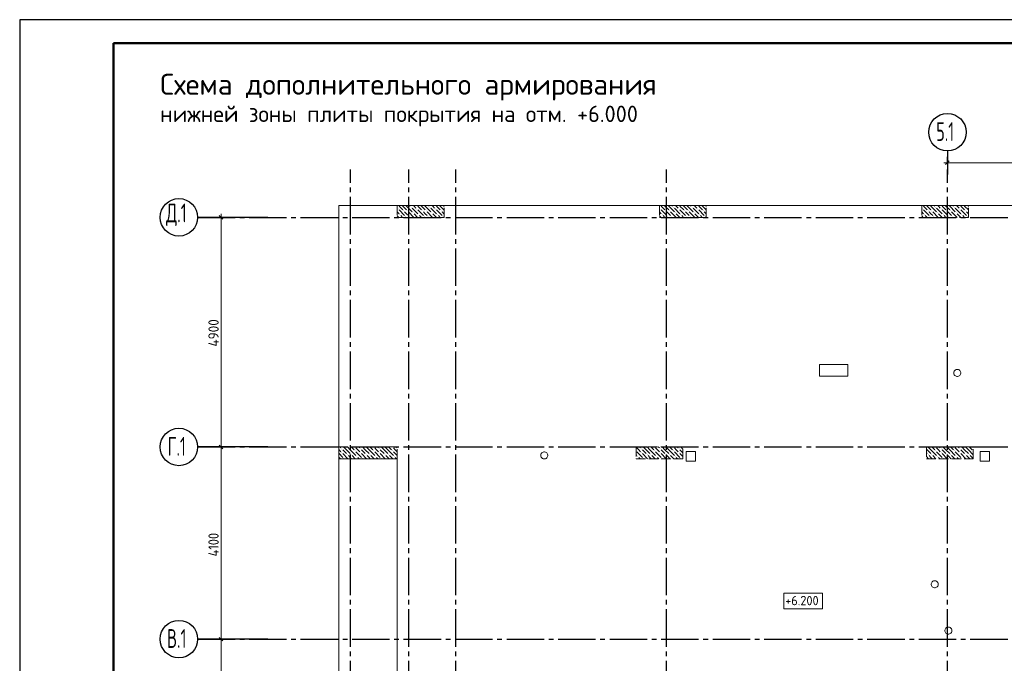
# Model space of a CAD drawing. Header units: millimetres. Extents: x 0 to 42000, y 0 to 29700.
# Tile 2 of 7: x 0 to 21028, y 15965 to 29700. Entities that reach past the tile are written whole.
import ezdxf

# ---------------------------------------------------------------- set-up
doc = ezdxf.new("R2010")
doc.units = ezdxf.units.MM
doc.linetypes.add('______2', pattern=[270, 200, -70])
doc.linetypes.add('______5', pattern=[1100, 800, -100, 100, -100])
for name, color, linetype, lineweight in [('Standard', 7, 'Continuous', 25), ('ЖБ Перекрытие верхний уровень', 7, 'Continuous', 18), ('Общий01', 7, 'Continuous', 13), ('Размерная линия_ общее', 7, 'Continuous', 13), ('Текст_ общее', 7, 'Continuous', 25)]:
    doc.layers.add(name, color=color, linetype=linetype, lineweight=lineweight)
doc.layers.add('ЖБ Пилон', color=7, linetype='______2', lineweight=13, true_color=0xa0a0a0)
doc.layers.add('Оси', color=7, linetype='______5', lineweight=13, true_color=0x656565)
doc.styles.add('ISOCPEUR', font='txt')

msp = doc.modelspace()

# ---------------------------------------------------------------- hatches: boundary and pattern name
at = {"layer": 'ЖБ Пилон', "linetype": 'Continuous', "lineweight": 18, "transparency": 33554687}
for points in [[(8074, 25660), (8081, 25666), (8087, 25660), (8081, 25653)], [(8354, 25700), (8361, 25706), (8367, 25700), (8361, 25693)], [(8474, 25660), (8481, 25666), (8487, 25660), (8481, 25653)], [(8754, 25700), (8761, 25706), (8767, 25700), (8761, 25693)], [(8874, 25660), (8881, 25666), (8887, 25660), (8881, 25653)], [(13674, 25660), (13681, 25666), (13687, 25660), (13681, 25653)], [(13954, 25700), (13961, 25706), (13967, 25700), (13961, 25693)], [(14074, 25660), (14081, 25666), (14087, 25660), (14081, 25653)], [(14354, 25700), (14361, 25706), (14367, 25700), (14361, 25693)], [(14474, 25660), (14481, 25666), (14487, 25660), (14481, 25653)], [(19274, 25660), (19281, 25666), (19287, 25660), (19281, 25653)], [(19554, 25700), (19561, 25706), (19567, 25700), (19561, 25693)], [(19674, 25660), (19681, 25666), (19687, 25660), (19681, 25653)], [(19954, 25700), (19961, 25706), (19967, 25700), (19961, 25693)], [(20074, 25660), (20081, 25666), (20087, 25660), (20081, 25653)], [(8114, 25540), (8121, 25546), (8127, 25540), (8121, 25533)], [(8194, 25620), (8201, 25626), (8207, 25620), (8201, 25613)], [(8234, 25500), (8241, 25506), (8247, 25500), (8241, 25493)], [(8274, 25620), (8281, 25626), (8287, 25620), (8281, 25613)], [(8314, 25500), (8321, 25506), (8327, 25500), (8321, 25493)], [(8394, 25580), (8401, 25586), (8407, 25580), (8401, 25573)], [(8514, 25540), (8521, 25546), (8527, 25540), (8521, 25533)], [(8594, 25620), (8601, 25626), (8607, 25620), (8601, 25613)], [(8634, 25500), (8641, 25506), (8647, 25500), (8641, 25493)], [(8674, 25620), (8681, 25626), (8687, 25620), (8681, 25613)], [(8714, 25500), (8721, 25506), (8727, 25500), (8721, 25493)], [(8794, 25580), (8801, 25586), (8807, 25580), (8801, 25573)], [(8914, 25540), (8921, 25546), (8927, 25540), (8921, 25533)], [(8994, 25620), (9001, 25626), (9007, 25620), (9001, 25613)], [(9034, 25500), (9041, 25506), (9047, 25500), (9041, 25493)], [(13714, 25540), (13721, 25546), (13727, 25540), (13721, 25533)], [(13794, 25620), (13801, 25626), (13807, 25620), (13801, 25613)], [(13834, 25500), (13841, 25506), (13847, 25500), (13841, 25493)], [(13874, 25620), (13881, 25626), (13887, 25620), (13881, 25613)], [(13914, 25500), (13921, 25506), (13927, 25500), (13921, 25493)], [(13994, 25580), (14001, 25586), (14007, 25580), (14001, 25573)], [(14114, 25540), (14121, 25546), (14127, 25540), (14121, 25533)], [(14194, 25620), (14201, 25626), (14207, 25620), (14201, 25613)], [(14234, 25500), (14241, 25506), (14247, 25500), (14241, 25493)], [(14274, 25620), (14281, 25626), (14287, 25620), (14281, 25613)], [(14314, 25500), (14321, 25506), (14327, 25500), (14321, 25493)], [(14394, 25580), (14401, 25586), (14407, 25580), (14401, 25573)], [(14514, 25540), (14521, 25546), (14527, 25540), (14521, 25533)], [(14594, 25620), (14601, 25626), (14607, 25620), (14601, 25613)], [(14634, 25500), (14641, 25506), (14647, 25500), (14641, 25493)], [(19314, 25540), (19321, 25546), (19327, 25540), (19321, 25533)], [(19394, 25620), (19401, 25626), (19407, 25620), (19401, 25613)], [(19434, 25500), (19441, 25506), (19447, 25500), (19441, 25493)], [(19474, 25620), (19481, 25626), (19487, 25620), (19481, 25613)], [(19514, 25500), (19521, 25506), (19527, 25500), (19521, 25493)], [(19594, 25580), (19601, 25586), (19607, 25580), (19601, 25573)], [(19714, 25540), (19721, 25546), (19727, 25540), (19721, 25533)], [(19794, 25620), (19801, 25626), (19807, 25620), (19801, 25613)], [(19834, 25500), (19841, 25506), (19847, 25500), (19841, 25493)], [(19874, 25620), (19881, 25626), (19887, 25620), (19881, 25613)], [(19914, 25500), (19921, 25506), (19927, 25500), (19921, 25493)], [(19994, 25580), (20001, 25586), (20007, 25580), (20001, 25573)], [(20114, 25540), (20121, 25546), (20127, 25540), (20121, 25533)], [(20194, 25620), (20201, 25626), (20207, 25620), (20201, 25613)], [(20234, 25500), (20241, 25506), (20247, 25500), (20241, 25493)], [(6874, 20540), (6881, 20546), (6887, 20540), (6881, 20533)], [(6874, 20460), (6881, 20466), (6887, 20460), (6881, 20453)], [(6994, 20420), (7001, 20426), (7007, 20420), (7001, 20413)], [(7074, 20420), (7081, 20426), (7087, 20420), (7081, 20413)], [(7154, 20580), (7157, 20582), (7165, 20582), (7167, 20580), (7161, 20573)], [(7154, 20500), (7161, 20506), (7167, 20500), (7161, 20493)], [(7274, 20540), (7281, 20546), (7287, 20540), (7281, 20533)], [(7274, 20460), (7281, 20466), (7287, 20460), (7281, 20453)], [(7394, 20420), (7401, 20426), (7407, 20420), (7401, 20413)], [(7474, 20420), (7481, 20426), (7487, 20420), (7481, 20413)], [(7554, 20580), (7557, 20582), (7565, 20582), (7567, 20580), (7561, 20573)], [(7554, 20500), (7561, 20506), (7567, 20500), (7561, 20493)], [(7674, 20540), (7681, 20546), (7687, 20540), (7681, 20533)], [(7674, 20460), (7681, 20466), (7687, 20460), (7681, 20453)], [(7794, 20420), (7801, 20426), (7807, 20420), (7801, 20413)], [(7874, 20420), (7881, 20426), (7887, 20420), (7881, 20413)], [(7954, 20580), (7957, 20582), (7965, 20582), (7967, 20580), (7961, 20573)], [(7954, 20500), (7961, 20506), (7967, 20500), (7961, 20493)], [(13165, 20582), (13167, 20580), (13163, 20575), (13163, 20582)], [(13163, 20504), (13167, 20500), (13163, 20495)], [(13274, 20540), (13281, 20546), (13287, 20540), (13281, 20533)], [(13274, 20460), (13281, 20466), (13287, 20460), (13281, 20453)], [(13394, 20420), (13401, 20426), (13407, 20420), (13401, 20413)], [(13474, 20420), (13481, 20426), (13487, 20420), (13481, 20413)], [(13554, 20580), (13557, 20582), (13565, 20582), (13567, 20580), (13561, 20573)], [(13554, 20500), (13561, 20506), (13567, 20500), (13561, 20493)], [(13674, 20540), (13681, 20546), (13687, 20540), (13681, 20533)], [(13674, 20460), (13681, 20466), (13687, 20460), (13681, 20453)], [(13794, 20420), (13801, 20426), (13807, 20420), (13801, 20413)], [(13874, 20420), (13881, 20426), (13887, 20420), (13881, 20413)], [(13954, 20580), (13957, 20582), (13965, 20582), (13967, 20580), (13961, 20573)], [(13954, 20500), (13961, 20506), (13967, 20500), (13961, 20493)], [(14074, 20540), (14081, 20546), (14087, 20540), (14081, 20533)], [(14074, 20460), (14081, 20466), (14087, 20460), (14081, 20453)], [(19394, 20420), (19401, 20426), (19407, 20420), (19401, 20413)], [(19474, 20420), (19481, 20426), (19487, 20420), (19481, 20413)], [(19554, 20580), (19557, 20582), (19565, 20582), (19567, 20580), (19561, 20573)], [(19554, 20500), (19561, 20506), (19567, 20500), (19561, 20493)], [(19674, 20540), (19681, 20546), (19687, 20540), (19681, 20533)], [(19674, 20460), (19681, 20466), (19687, 20460), (19681, 20453)], [(19794, 20420), (19801, 20426), (19807, 20420), (19801, 20413)], [(19874, 20420), (19881, 20426), (19887, 20420), (19881, 20413)], [(19954, 20580), (19957, 20582), (19965, 20582), (19967, 20580), (19961, 20573)], [(19954, 20500), (19961, 20506), (19967, 20500), (19961, 20493)], [(20074, 20540), (20081, 20546), (20087, 20540), (20081, 20533)], [(20074, 20460), (20081, 20466), (20087, 20460), (20081, 20453)], [(20194, 20420), (20201, 20426), (20207, 20420), (20201, 20413)], [(20274, 20420), (20281, 20426), (20287, 20420), (20281, 20413)], [(20354, 20580), (20357, 20582), (20363, 20582), (20363, 20575), (20361, 20573)], [(20354, 20500), (20361, 20506), (20363, 20504), (20363, 20495), (20361, 20493)], [(6914, 20340), (6921, 20346), (6927, 20340), (6921, 20333)], [(7194, 20380), (7201, 20386), (7207, 20380), (7201, 20373)], [(7314, 20340), (7321, 20346), (7327, 20340), (7321, 20333)], [(7594, 20380), (7601, 20386), (7607, 20380), (7601, 20373)], [(7714, 20340), (7721, 20346), (7727, 20340), (7721, 20333)], [(7994, 20380), (8001, 20386), (8007, 20380), (8001, 20373)], [(13194, 20380), (13201, 20386), (13207, 20380), (13201, 20373)], [(13314, 20340), (13321, 20346), (13327, 20340), (13321, 20333)], [(13594, 20380), (13601, 20386), (13607, 20380), (13601, 20373)], [(13714, 20340), (13721, 20346), (13727, 20340), (13721, 20333)], [(13994, 20380), (14001, 20386), (14007, 20380), (14001, 20373)], [(14114, 20340), (14121, 20346), (14127, 20340), (14121, 20333)], [(19594, 20380), (19601, 20386), (19607, 20380), (19601, 20373)], [(19714, 20340), (19721, 20346), (19727, 20340), (19721, 20333)], [(19994, 20380), (20001, 20386), (20007, 20380), (20001, 20373)], [(20114, 20340), (20121, 20346), (20127, 20340), (20121, 20333)]]:
    msp.add_hatch(color=7, dxfattribs=at).paths.add_polyline_path(points, flags=16)

# ---------------------------------------------------------------- linework, layer by layer
at = {"layer": 'Standard', "color": 7, "linetype": 'Continuous', "lineweight": 25, "transparency": 33554687}
msp.add_line((2000, 29200), (2000, 1058), dxfattribs=at)
msp.add_lwpolyline([(0, 0), (42000, 0), (42000, 29700), (0, 29700), (0, 0)], close=True, dxfattribs=at)
at = {"layer": 'Standard', "color": 7, "linetype": 'Continuous', "lineweight": 50, "transparency": 33554687}
msp.add_lwpolyline([(2000, 29200), (41500, 29200), (41500, 500), (2000, 500), (2000, 29200)], close=True, dxfattribs=at)
at = {"layer": 'Standard', "color": 7, "linetype": 'Continuous', "lineweight": 13, "transparency": 33554687}
for points in [[(41500, 29200), (2000, 29200), (2000, 3000), (41500, 3000), (41500, 29200)], [(25893, 25732), (6813, 25732), (6813, 7232), (25893, 7232), (25893, 25732)], [(6813, 7232), (25313, 7232), (25313, 25732), (6813, 25732), (6813, 7232)]]:
    msp.add_lwpolyline(points, dxfattribs=at)
at = {"layer": 'ЖБ Перекрытие верхний уровень', "color": 7, "linetype": 'Continuous', "lineweight": 18, "transparency": 33554687}
for p, q in [((25313, 25732), (6813, 25732)), ((6813, 25732), (6813, 20332)), ((6813, 20332), (8063, 20332)), ((8063, 20332), (8063, 14382))]:
    msp.add_line(p, q, dxfattribs=at)
at = {"layer": 'ЖБ Перекрытие верхний уровень', "color": 7, "linetype": 'Continuous', "lineweight": 13, "transparency": 33554687}
for p, q in [((17683, 22342), (17083, 22342)), ((17083, 22342), (17083, 22092)), ((17683, 22092), (17683, 22342)), ((17083, 22092), (17683, 22092)), ((19952, 22187), (19948, 22170)), ((19948, 22170), (19948, 22154)), ((19948, 22154), (19952, 22137)), ((19959, 22202), (19952, 22187)), ((19952, 22137), (19959, 22122)), ((19969, 22215), (19959, 22202)), ((19959, 22122), (19969, 22109)), ((19983, 22226), (19969, 22215)), ((19969, 22109), (19983, 22098)), ((19998, 22233), (19983, 22226)), ((19983, 22098), (19998, 22091)), ((20014, 22237), (19998, 22233)), ((19998, 22091), (20014, 22087)), ((20031, 22237), (20014, 22237)), ((20014, 22087), (20031, 22087)), ((20048, 22233), (20031, 22237)), ((20031, 22087), (20048, 22091)), ((20063, 22226), (20048, 22233)), ((20048, 22091), (20063, 22098)), ((20076, 22215), (20063, 22226)), ((20063, 22098), (20076, 22109)), ((20087, 22202), (20076, 22215)), ((20076, 22109), (20087, 22122)), ((20094, 22187), (20087, 22202)), ((20087, 22122), (20094, 22137)), ((20098, 22170), (20094, 22187)), ((20094, 22137), (20098, 22154)), ((20098, 22154), (20098, 22170)), ((11132, 20427), (11128, 20410)), ((11128, 20410), (11128, 20394)), ((11139, 20442), (11132, 20427)), ((11149, 20455), (11139, 20442)), ((11163, 20466), (11149, 20455)), ((11178, 20473), (11163, 20466)), ((11194, 20477), (11178, 20473)), ((11211, 20477), (11194, 20477)), ((11228, 20473), (11211, 20477)), ((11243, 20466), (11228, 20473)), ((11256, 20455), (11243, 20466)), ((11267, 20442), (11256, 20455)), ((11274, 20427), (11267, 20442)), ((11278, 20410), (11274, 20427)), ((11278, 20394), (11278, 20410)), ((14433, 20482), (14233, 20482)), ((14233, 20482), (14233, 20282)), ((14433, 20282), (14433, 20482)), ((20713, 20482), (20513, 20482)), ((20513, 20482), (20513, 20282)), ((20713, 20282), (20713, 20482)), ((11128, 20394), (11132, 20377)), ((11132, 20377), (11139, 20362)), ((11139, 20362), (11149, 20349)), ((11149, 20349), (11163, 20338)), ((11163, 20338), (11178, 20331)), ((11178, 20331), (11194, 20327)), ((11194, 20327), (11211, 20327)), ((11211, 20327), (11228, 20331)), ((11228, 20331), (11243, 20338)), ((11243, 20338), (11256, 20349)), ((11256, 20349), (11267, 20362)), ((11267, 20362), (11274, 20377)), ((11274, 20377), (11278, 20394)), ((14233, 20282), (14433, 20282)), ((20513, 20282), (20713, 20282)), ((19472, 17677), (19468, 17660)), ((19479, 17692), (19472, 17677)), ((19489, 17705), (19479, 17692)), ((19503, 17716), (19489, 17705)), ((19518, 17723), (19503, 17716)), ((19534, 17727), (19518, 17723)), ((19551, 17727), (19534, 17727)), ((19568, 17723), (19551, 17727)), ((19583, 17716), (19568, 17723)), ((19596, 17705), (19583, 17716)), ((19607, 17692), (19596, 17705)), ((19614, 17677), (19607, 17692)), ((19618, 17660), (19614, 17677)), ((19468, 17660), (19468, 17644)), ((19468, 17644), (19472, 17627)), ((19472, 17627), (19479, 17612)), ((19479, 17612), (19489, 17599)), ((19489, 17599), (19503, 17588)), ((19503, 17588), (19518, 17581)), ((19518, 17581), (19534, 17577)), ((19534, 17577), (19551, 17577)), ((19551, 17577), (19568, 17581)), ((19568, 17581), (19583, 17588)), ((19583, 17588), (19596, 17599)), ((19596, 17599), (19607, 17612)), ((19607, 17612), (19614, 17627)), ((19614, 17627), (19618, 17644)), ((19618, 17644), (19618, 17660)), ((19762, 16687), (19758, 16670)), ((19758, 16670), (19758, 16654)), ((19758, 16654), (19762, 16637)), ((19769, 16702), (19762, 16687)), ((19762, 16637), (19769, 16622)), ((19779, 16715), (19769, 16702)), ((19769, 16622), (19779, 16609)), ((19793, 16726), (19779, 16715)), ((19808, 16733), (19793, 16726)), ((19824, 16737), (19808, 16733)), ((19841, 16737), (19824, 16737)), ((19858, 16733), (19841, 16737)), ((19873, 16726), (19858, 16733)), ((19886, 16715), (19873, 16726)), ((19897, 16702), (19886, 16715)), ((19886, 16609), (19897, 16622)), ((19904, 16687), (19897, 16702)), ((19897, 16622), (19904, 16637)), ((19908, 16670), (19904, 16687)), ((19904, 16637), (19908, 16654)), ((19908, 16654), (19908, 16670)), ((19779, 16609), (19793, 16598)), ((19793, 16598), (19808, 16591)), ((19808, 16591), (19824, 16587)), ((19824, 16587), (19841, 16587)), ((19841, 16587), (19858, 16591)), ((19858, 16591), (19873, 16598)), ((19873, 16598), (19886, 16609))]:
    msp.add_line(p, q, dxfattribs=at)
at = {"layer": 'ЖБ Пилон', "color": 253, "linetype": '______2', "lineweight": 13, "true_color": 0xa0a0a0, "transparency": 33554687}
for p, q in [((8063, 25732), (8063, 25482)), ((9063, 25732), (8063, 25732)), ((9063, 25482), (9063, 25732)), ((13663, 25732), (13663, 25482)), ((14663, 25732), (13663, 25732)), ((14663, 25482), (14663, 25732)), ((19263, 25732), (19263, 25482)), ((20263, 25732), (19263, 25732)), ((20263, 25482), (20263, 25732)), ((8063, 25482), (9063, 25482)), ((13663, 25482), (14663, 25482)), ((19263, 25482), (20263, 25482)), ((8063, 20582), (6813, 20582)), ((8063, 20332), (8063, 20582)), ((13163, 20582), (13163, 20332)), ((14163, 20582), (13163, 20582)), ((14163, 20332), (14163, 20582)), ((19363, 20582), (19363, 20332)), ((20363, 20582), (19363, 20582)), ((20363, 20332), (20363, 20582)), ((6813, 20332), (8063, 20332)), ((13163, 20332), (14163, 20332)), ((19363, 20332), (20363, 20332))]:
    msp.add_line(p, q, dxfattribs=at)
at = {"layer": 'ЖБ Пилон', "color": 9, "linetype": 'Continuous', "lineweight": 18, "true_color": 0xc7c7c7, "transparency": 33554687}
for p, q in [((8101, 25720), (8181, 25640)), ((8181, 25720), (8261, 25640)), ((8261, 25720), (8381, 25600)), ((8381, 25680), (8501, 25560)), ((8461, 25680), (8421, 25720)), ((8501, 25720), (8581, 25640)), ((8581, 25720), (8661, 25640)), ((8661, 25720), (8781, 25600)), ((8781, 25680), (8901, 25560)), ((8861, 25680), (8821, 25720)), ((8901, 25720), (8981, 25640)), ((8981, 25720), (9061, 25640)), ((9061, 25720), (9063, 25717)), ((13701, 25720), (13781, 25640)), ((13781, 25720), (13861, 25640)), ((13861, 25720), (13981, 25600)), ((13981, 25680), (14101, 25560)), ((14061, 25680), (14021, 25720)), ((14101, 25720), (14181, 25640)), ((14181, 25720), (14261, 25640)), ((14261, 25720), (14381, 25600)), ((14381, 25680), (14501, 25560)), ((14461, 25680), (14421, 25720)), ((14501, 25720), (14581, 25640)), ((14581, 25720), (14661, 25640)), ((14661, 25720), (14663, 25717)), ((19301, 25720), (19381, 25640)), ((19381, 25720), (19461, 25640)), ((19461, 25720), (19581, 25600)), ((19581, 25680), (19701, 25560)), ((19661, 25680), (19621, 25720)), ((19701, 25720), (19781, 25640)), ((19781, 25720), (19861, 25640)), ((19861, 25720), (19981, 25600)), ((19981, 25680), (20101, 25560)), ((20061, 25680), (20021, 25720)), ((20101, 25720), (20181, 25640)), ((20181, 25720), (20261, 25640)), ((20261, 25720), (20263, 25717)), ((8063, 25597), (8101, 25560)), ((8063, 25517), (8098, 25482)), ((8101, 25640), (8221, 25520)), ((8178, 25482), (8141, 25520)), ((8261, 25560), (8221, 25600)), ((8301, 25520), (8261, 25560)), ((8301, 25600), (8418, 25482)), ((8421, 25560), (8498, 25482)), ((8501, 25640), (8621, 25520)), ((8578, 25482), (8541, 25520)), ((8661, 25560), (8621, 25600)), ((8701, 25520), (8661, 25560)), ((8701, 25600), (8818, 25482)), ((8821, 25560), (8898, 25482)), ((8901, 25640), (9021, 25520)), ((8978, 25482), (8941, 25520)), ((9061, 25560), (9021, 25600)), ((9063, 25557), (9061, 25560)), ((13663, 25597), (13701, 25560)), ((13663, 25517), (13698, 25482)), ((13701, 25640), (13821, 25520)), ((13778, 25482), (13741, 25520)), ((13861, 25560), (13821, 25600)), ((13901, 25520), (13861, 25560)), ((13901, 25600), (14018, 25482)), ((14021, 25560), (14098, 25482)), ((14101, 25640), (14221, 25520)), ((14178, 25482), (14141, 25520)), ((14261, 25560), (14221, 25600)), ((14301, 25520), (14261, 25560)), ((14301, 25600), (14418, 25482)), ((14421, 25560), (14498, 25482)), ((14501, 25640), (14621, 25520)), ((14578, 25482), (14541, 25520)), ((14661, 25560), (14621, 25600)), ((14663, 25557), (14661, 25560)), ((19263, 25597), (19301, 25560)), ((19263, 25517), (19298, 25482)), ((19301, 25640), (19421, 25520)), ((19378, 25482), (19341, 25520)), ((19461, 25560), (19421, 25600)), ((19501, 25520), (19461, 25560)), ((19501, 25600), (19618, 25482)), ((19621, 25560), (19698, 25482)), ((19701, 25640), (19821, 25520)), ((19778, 25482), (19741, 25520)), ((19861, 25560), (19821, 25600)), ((19901, 25520), (19861, 25560)), ((19901, 25600), (20018, 25482)), ((20021, 25560), (20098, 25482)), ((20101, 25640), (20221, 25520)), ((20178, 25482), (20141, 25520)), ((20261, 25560), (20221, 25600)), ((20263, 25557), (20261, 25560)), ((6861, 20480), (6821, 20520)), ((6838, 20582), (6861, 20560)), ((6901, 20520), (6981, 20440)), ((6901, 20440), (7008, 20332)), ((6981, 20520), (6918, 20582)), ((6981, 20520), (7061, 20440)), ((6998, 20582), (7061, 20520)), ((7061, 20360), (7021, 20400)), ((7061, 20520), (7181, 20400)), ((7078, 20582), (7141, 20520)), ((7101, 20400), (7168, 20332)), ((7221, 20520), (7181, 20560)), ((7181, 20480), (7301, 20360)), ((7261, 20480), (7221, 20520)), ((7238, 20582), (7261, 20560)), ((7301, 20520), (7381, 20440)), ((7301, 20440), (7408, 20332)), ((7381, 20520), (7318, 20582)), ((7381, 20520), (7461, 20440)), ((7398, 20582), (7461, 20520)), ((7461, 20360), (7421, 20400)), ((7461, 20520), (7581, 20400)), ((7478, 20582), (7541, 20520)), ((7501, 20400), (7568, 20332)), ((7621, 20520), (7581, 20560)), ((7581, 20480), (7701, 20360)), ((7661, 20480), (7621, 20520)), ((7638, 20582), (7661, 20560)), ((7701, 20520), (7781, 20440)), ((7701, 20440), (7808, 20332)), ((7781, 20520), (7718, 20582)), ((7781, 20520), (7861, 20440)), ((7798, 20582), (7861, 20520)), ((7861, 20360), (7821, 20400)), ((7861, 20520), (7981, 20400)), ((7878, 20582), (7941, 20520)), ((7901, 20400), (7968, 20332)), ((8021, 20520), (7981, 20560)), ((7981, 20480), (8063, 20397)), ((8061, 20480), (8021, 20520)), ((8038, 20582), (8061, 20560)), ((13163, 20417), (13181, 20400)), ((13221, 20520), (13181, 20560)), ((13181, 20480), (13301, 20360)), ((13261, 20480), (13221, 20520)), ((13238, 20582), (13261, 20560)), ((13301, 20520), (13381, 20440)), ((13301, 20440), (13408, 20332)), ((13381, 20520), (13318, 20582)), ((13381, 20520), (13461, 20440)), ((13398, 20582), (13461, 20520)), ((13461, 20360), (13421, 20400)), ((13461, 20520), (13581, 20400)), ((13478, 20582), (13541, 20520)), ((13501, 20400), (13568, 20332)), ((13621, 20520), (13581, 20560)), ((13581, 20480), (13701, 20360)), ((13661, 20480), (13621, 20520)), ((13638, 20582), (13661, 20560)), ((13701, 20520), (13781, 20440)), ((13701, 20440), (13808, 20332)), ((13781, 20520), (13718, 20582)), ((13781, 20520), (13861, 20440)), ((13798, 20582), (13861, 20520)), ((13861, 20360), (13821, 20400)), ((13861, 20520), (13981, 20400)), ((13878, 20582), (13941, 20520)), ((13901, 20400), (13968, 20332)), ((14021, 20520), (13981, 20560)), ((13981, 20480), (14101, 20360)), ((14061, 20480), (14021, 20520)), ((14038, 20582), (14061, 20560)), ((14101, 20520), (14163, 20457)), ((14101, 20440), (14163, 20377)), ((14163, 20537), (14118, 20582)), ((19381, 20520), (19363, 20537)), ((19363, 20457), (19381, 20440)), ((19381, 20520), (19461, 20440)), ((19398, 20582), (19461, 20520)), ((19461, 20360), (19421, 20400)), ((19461, 20520), (19581, 20400)), ((19478, 20582), (19541, 20520)), ((19501, 20400), (19568, 20332)), ((19621, 20520), (19581, 20560)), ((19581, 20480), (19701, 20360)), ((19661, 20480), (19621, 20520)), ((19638, 20582), (19661, 20560)), ((19701, 20520), (19781, 20440)), ((19701, 20440), (19808, 20332)), ((19781, 20520), (19718, 20582)), ((19781, 20520), (19861, 20440)), ((19798, 20582), (19861, 20520)), ((19861, 20360), (19821, 20400)), ((19861, 20520), (19981, 20400)), ((19878, 20582), (19941, 20520)), ((19901, 20400), (19968, 20332)), ((20021, 20520), (19981, 20560)), ((19981, 20480), (20101, 20360)), ((20061, 20480), (20021, 20520)), ((20038, 20582), (20061, 20560)), ((20101, 20520), (20181, 20440)), ((20101, 20440), (20208, 20332)), ((20181, 20520), (20118, 20582)), ((20181, 20520), (20261, 20440)), ((20198, 20582), (20261, 20520)), ((20261, 20360), (20221, 20400)), ((20261, 20520), (20363, 20417)), ((20278, 20582), (20341, 20520)), ((20301, 20400), (20363, 20337)), ((6821, 20360), (6848, 20332)), ((7088, 20332), (7061, 20360)), ((7221, 20360), (7248, 20332)), ((7488, 20332), (7461, 20360)), ((7621, 20360), (7648, 20332)), ((7888, 20332), (7861, 20360)), ((8021, 20360), (8048, 20332)), ((13163, 20337), (13168, 20332)), ((13221, 20360), (13248, 20332)), ((13488, 20332), (13461, 20360)), ((13621, 20360), (13648, 20332)), ((13888, 20332), (13861, 20360)), ((14021, 20360), (14048, 20332)), ((19363, 20377), (19408, 20332)), ((19488, 20332), (19461, 20360)), ((19621, 20360), (19648, 20332)), ((19888, 20332), (19861, 20360)), ((20021, 20360), (20048, 20332)), ((20288, 20332), (20261, 20360))]:
    msp.add_line(p, q, dxfattribs=at)
for points in [[(8181, 25720), (8168, 25732), (8168, 25732), (8168, 25732), (8168, 25732)], [(8248, 25732), (8248, 25732), (8248, 25732), (8248, 25732), (8261, 25720)], [(8328, 25732), (8328, 25732), (8328, 25732), (8328, 25732), (8341, 25720)], [(8421, 25720), (8408, 25732), (8408, 25732), (8408, 25732), (8408, 25732)], [(8581, 25720), (8568, 25732), (8568, 25732), (8568, 25732), (8568, 25732)], [(8648, 25732), (8648, 25732), (8648, 25732), (8648, 25732), (8661, 25720)], [(8728, 25732), (8728, 25732), (8728, 25732), (8728, 25732), (8741, 25720)], [(8821, 25720), (8808, 25732), (8808, 25732), (8808, 25732), (8808, 25732)], [(8981, 25720), (8968, 25732), (8968, 25732), (8968, 25732), (8968, 25732)], [(9048, 25732), (9048, 25732), (9048, 25732), (9048, 25732), (9061, 25720)], [(13781, 25720), (13768, 25732), (13768, 25732), (13768, 25732), (13768, 25732)], [(13848, 25732), (13848, 25732), (13848, 25732), (13848, 25732), (13861, 25720)], [(13928, 25732), (13928, 25732), (13928, 25732), (13928, 25732), (13941, 25720)], [(14021, 25720), (14008, 25732), (14008, 25732), (14008, 25732), (14008, 25732)], [(14181, 25720), (14168, 25732), (14168, 25732), (14168, 25732), (14168, 25732)], [(14248, 25732), (14248, 25732), (14248, 25732), (14248, 25732), (14261, 25720)], [(14328, 25732), (14328, 25732), (14328, 25732), (14328, 25732), (14341, 25720)], [(14421, 25720), (14408, 25732), (14408, 25732), (14408, 25732), (14408, 25732)], [(14581, 25720), (14568, 25732), (14568, 25732), (14568, 25732), (14568, 25732)], [(14648, 25732), (14648, 25732), (14648, 25732), (14648, 25732), (14661, 25720)], [(19381, 25720), (19368, 25732), (19368, 25732), (19368, 25732), (19368, 25732)], [(19448, 25732), (19448, 25732), (19448, 25732), (19448, 25732), (19461, 25720)], [(19528, 25732), (19528, 25732), (19528, 25732), (19528, 25732), (19541, 25720)], [(19621, 25720), (19608, 25732), (19608, 25732), (19608, 25732), (19608, 25732)], [(19781, 25720), (19768, 25732), (19768, 25732), (19768, 25732), (19768, 25732)], [(19848, 25732), (19848, 25732), (19848, 25732), (19848, 25732), (19861, 25720)], [(19928, 25732), (19928, 25732), (19928, 25732), (19928, 25732), (19941, 25720)], [(20021, 25720), (20008, 25732), (20008, 25732), (20008, 25732), (20008, 25732)], [(20181, 25720), (20168, 25732), (20168, 25732), (20168, 25732), (20168, 25732)], [(20248, 25732), (20248, 25732), (20248, 25732), (20248, 25732), (20261, 25720)], [(6821, 20520), (6813, 20527), (6813, 20527), (6813, 20527), (6813, 20527)], [(6813, 20447), (6813, 20447), (6813, 20447), (6813, 20447), (6901, 20360)]]:
    msp.add_lwpolyline(points, dxfattribs=at)
at = {"layer": 'Общий01', "color": 7, "linetype": 'Continuous', "lineweight": 18, "transparency": 33554687}
msp.add_lwpolyline([(16316, 17131), (17142, 17131), (17142, 17464), (16316, 17464), (16316, 17131)], dxfattribs=at)
at = {"layer": 'Оси', "color": 7, "linetype": 'Continuous', "lineweight": 25, "transparency": 33554687}
for p, q in [((19813, 26899), (19813, 26399)), ((5300, 25482), (3800, 25482)), ((5300, 20582), (3800, 20582)), ((5300, 16482), (3800, 16482))]:
    msp.add_line(p, q, dxfattribs=at)
at = {"layer": 'Оси', "color": 8, "linetype": '______5', "lineweight": -3, "transparency": 33554687}
for p, q in [((7063, 4219), (7063, 26505)), ((8313, 4219), (8313, 26505)), ((9313, 4219), (9313, 26505)), ((13813, 4219), (13813, 26505)), ((19813, 4219), (19813, 26505)), ((3800, 25482), (25730, 25482)), ((3800, 20582), (25730, 20582)), ((3800, 16482), (25730, 16482))]:
    msp.add_line(p, q, dxfattribs=at)
at = {"layer": 'Оси', "color": 7, "linetype": 'Continuous', "lineweight": 25, "transparency": 33554687}
for centre in [(19813, 27299), (3400, 25482), (3400, 20582), (3400, 16482)]:
    msp.add_circle(centre, 400, dxfattribs=at)
at = {"layer": 'Размерная линия_ общее', "color": 253, "linetype": 'Continuous', "lineweight": -3, "true_color": 0xa0a0a0, "transparency": 33554687}
for p, q in [((19813, 26649), (19813, 26774)), ((19813, 26649), (19813, 26524)), ((19813, 26649), (19813, 26599)), ((4300, 25482), (4000, 25482)), ((4300, 25482), (4175, 25482)), ((4300, 25482), (4425, 25482)), ((4300, 20582), (4175, 20582)), ((4300, 20582), (4425, 20582)), ((4300, 16482), (4175, 16482)), ((4300, 16482), (4425, 16482))]:
    msp.add_line(p, q, dxfattribs=at)
at = {"layer": 'Размерная линия_ общее', "color": 7, "linetype": 'Continuous', "lineweight": 13, "transparency": 33554687}
for p, q in [((19813, 26649), (19738, 26649)), ((19813, 26649), (25063, 26649)), ((4300, 25482), (4300, 25557)), ((4300, 20582), (4300, 25482)), ((4300, 16482), (4300, 20582)), ((4300, 14632), (4300, 16482))]:
    msp.add_line(p, q, dxfattribs=at)
at = {"layer": 'Размерная линия_ общее', "color": 7, "linetype": 'Continuous', "lineweight": 25, "transparency": 33554687}
for p, q in [((19775, 26612), (19850, 26687)), ((4338, 25445), (4262, 25519)), ((4338, 20545), (4262, 20619)), ((4338, 16445), (4262, 16519))]:
    msp.add_line(p, q, dxfattribs=at)
at = {"layer": 'Размерная линия_ общее', "color": 253, "linetype": 'Continuous', "lineweight": -3, "true_color": 0xa0a0a0, "transparency": 33554687}
for points in [[(4300, 20582), (4283, 20582), (4283, 20582), (4000, 20582)], [(4300, 16482), (4283, 16482), (4283, 16482), (4283, 16482), (4283, 16482), (4000, 16482)]]:
    msp.add_lwpolyline(points, dxfattribs=at)

# ---------------------------------------------------------------- texts
at = {"layer": 'Общий01', "color": 7, "linetype": 'Continuous', "lineweight": 18, "transparency": 33554687, "insert": (16349, 17204), "char_height": 200, "width": 854.28, "attachment_point": 7, "style": 'ISOCPEUR'}
msp.add_mtext('\\W0.95;+6.200', dxfattribs=at)
at = {"layer": 'Оси', "color": 7, "linetype": 'Continuous', "lineweight": 35, "transparency": 33554687, "char_height": 400, "attachment_point": 7, "style": 'ISOCPEUR'}
for s, insert, width in [('\\W0.63;5.1', (19573, 27113), 605.94), ('\\W0.65;Д.1', (3128, 25295), 673.3), ('\\W0.63;Г.1', (3160, 20395), 605.94), ('\\W0.64;В.1', (3144, 16295), 639.7)]:
    msp.add_mtext(s, dxfattribs=dict(at, insert=insert, width=width))
at = {"layer": 'Размерная линия_ общее', "color": 7, "linetype": 'Continuous', "lineweight": 25, "transparency": 33554687, "char_height": 220, "attachment_point": 7, "rotation": 90, "style": 'ISOCPEUR'}
for s, insert, width in [('\\W0.93;4900', (4250, 22724), 740.39), ('\\W0.87;4100', (4250, 18246), 689.43)]:
    msp.add_mtext(s, dxfattribs=dict(at, insert=insert, width=width))
at = {"layer": 'Текст_ общее', "color": 7, "linetype": 'Continuous', "lineweight": 50, "transparency": 33554687, "attachment_point": 7, "style": 'ISOCPEUR'}
for s, insert, char_height, width in [('\\W0.99;Схема дополнительного армирования', (3000, 27975), 450, 10835.95), ('\\W0.99;нижней зоны плиты покрытия на отм. +6.000', (3000, 27421), 350, 10160.69)]:
    msp.add_mtext(s, dxfattribs=dict(at, insert=insert, char_height=char_height, width=width))

doc.saveas('drawing.dxf')
